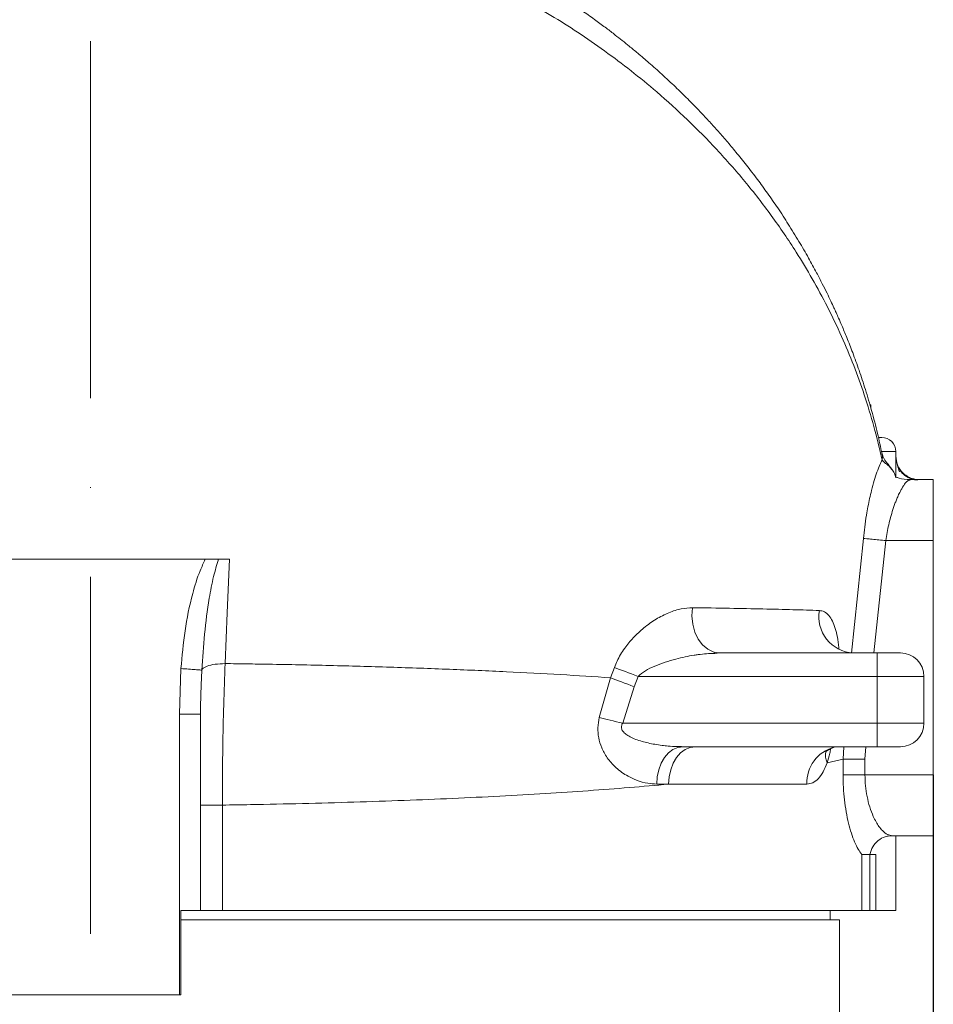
# Model space of a CAD drawing. Header units: millimetres. Extents: x 176 to 9387, y -11044 to -3322.
# Tile 40 of 256: x 1278 to 1473, y -6033 to -5823. Entities that reach past the tile are written whole.
import ezdxf

# ---------------------------------------------------------------- set-up
doc = ezdxf.new("R2010")
doc.units = ezdxf.units.MM
doc.header["$LTSCALE"] = 0.3175
doc.linetypes.add('ACAD_ISO10W100', pattern=[18, 12, -3, 0, -3])
for name, color, linetype, lineweight in [('1轮廓实线层', 7, 'Continuous', 18), ('7标注层', 4, 'Continuous', 13), ('中心线', 4, 'ACAD_ISO10W100', 20)]:
    doc.layers.add(name, color=color, linetype=linetype, lineweight=lineweight)
doc.styles.add('标准汉字', font='gbenor.shx', dxfattribs={"bigfont": 'gbcbig.shx'})
doc.dimstyles.new('M1：18.5', dxfattribs={"dimscale": 18.5, "dimtxt": 3.5, "dimasz": 2.5, "dimexe": 2, "dimexo": 0, "dimgap": 1.5, "dimtad": 1, "dimdec": 4, "dimdsep": 46, "dimtxsty": '标准汉字', "dimcen": 5, "dimdle": 5, "dimclrd": 1, "dimclre": 1, "dimclrt": 256, "dimadec": 4, "dimazin": 2, "dimtfac": 1, "dimtdec": 4, "dimtmove": 2, "dimatfit": 3, "dimfxl": 1, "dimfrac": 2, "dimtolj": 1, "dimarcsym": 0})

# ---------------------------------------------------------------- blocks, each defined once
blk = doc.blocks.new('*D30')
at = {"layer": '7标注层', "color": 1, "lineweight": -2, "ltscale": 20, "transparency": 16777216}
for p, q in [((1472.85, -5983.95), (1472.85, -6356.26)), ((1292.85, -6195.93), (1292.85, -6356.26)), ((1426.6, -6319.26), (1339.1, -6319.26))]:
    blk.add_line(p, q, dxfattribs=at)
at = {"layer": '7标注层', "color": 1, "transparency": 16777216}
for points in [[(1339.1, -6311.55), (1339.1, -6326.97), (1292.85, -6319.26)], [(1426.6, -6326.97), (1426.6, -6311.55), (1472.85, -6319.26)]]:
    blk.add_solid(points, dxfattribs=at)
at = {"layer": 'Defpoints', "color": 0, "transparency": 16777216}
for p in [(1472.85, -5983.95), (1292.85, -6195.93), (1292.85, -6319.26)]:
    blk.add_point(p, dxfattribs=at)
at = {"layer": '7标注层', "transparency": 16777216, "insert": (1382.85, -6259.14), "char_height": 64.75, "attachment_point": 5, "style": '标准汉字'}
blk.add_mtext('\\A1;180', dxfattribs=at)
blk = doc.blocks.new('*D31')
at = {"layer": '7标注层', "color": 1, "lineweight": -2, "ltscale": 20, "transparency": 16777216}
for p, q in [((1078.47, -5944.61), (1078.47, -6356.26)), ((1292.85, -6195.93), (1292.85, -6356.26)), ((1124.72, -6319.26), (1246.6, -6319.26))]:
    blk.add_line(p, q, dxfattribs=at)
at = {"layer": '7标注层', "color": 1, "transparency": 16777216}
for points in [[(1124.72, -6311.55), (1124.72, -6326.97), (1078.47, -6319.26)], [(1246.6, -6326.97), (1246.6, -6311.55), (1292.85, -6319.26)]]:
    blk.add_solid(points, dxfattribs=at)
at = {"layer": 'Defpoints', "color": 0, "transparency": 16777216}
for p in [(1078.47, -5944.61), (1292.85, -6195.93), (1292.85, -6319.26)]:
    blk.add_point(p, dxfattribs=at)
at = {"layer": '7标注层', "transparency": 16777216, "insert": (1185.66, -6259.14), "char_height": 64.75, "attachment_point": 5, "style": '标准汉字'}
blk.add_mtext('\\A1;214', dxfattribs=at)

msp = doc.modelspace()

# ---------------------------------------------------------------- linework, layer by layer
at = {"layer": '1轮廓实线层', "ltscale": 20}
for p, q in [((1459.37628, -5904.95328), (1459.48592, -5904.95328)), ((1459.37628, -5905.20219), (1459.37628, -5904.95328)), ((1459.48592, -5905.57397), (1459.48592, -5904.95328)), ((1461.14307, -5911.95328), (1461.85142, -5911.95328)), ((1464.85143, -5914.95329), (1461.80003, -5914.95329)), ((1464.85143, -5914.95329), (1464.85143, -5920.42169)), ((1467.23505, -5920.18742), (1466.96836, -5920.01885)), ((1472.85143, -5920.95328), (1467.91572, -5920.95328)), ((1469.30758, -5921.05005), (1469.85142, -5920.95328)), ((1472.85143, -5933.95328), (1472.85143, -5920.95328)), ((1455.40907, -5957.99849), (1457.9366, -5933.504)), ((1462.71617, -5933.95334), (1460.16877, -5957.95328)), ((1472.85143, -5933.95328), (1462.71617, -5933.95334)), ((1472.85143, -5983.95328), (1472.85143, -5933.95328)), ((1268.30923, -5937.95327), (1317.39471, -5937.95327)), ((1427.28971, -5957.95328), (1426.2074, -5958.03366)), ((1460.85142, -5957.95328), (1427.28971, -5957.95328)), ((1460.85142, -5962.95328), (1460.85142, -5957.95328)), ((1403.94561, -5963.25565), (1404.74228, -5961.05587)), ((1311.89452, -5970.99147), (1312.18201, -5961.27942)), ((1316.62984, -5961.61893), (1316.52928, -5964.83825)), ((1409.79851, -5962.95328), (1408.96441, -5965.16236)), ((1460.85142, -5962.95328), (1409.79851, -5962.95328)), ((1460.85142, -5972.95329), (1460.85142, -5962.95328)), ((1470.85143, -5962.95328), (1460.85142, -5962.95328)), ((1470.85143, -5972.95329), (1470.85143, -5962.95328)), ((1316.52928, -5964.83825), (1316.51584, -5965.26862)), ((1403.94609, -5963.25583), (1401.50909, -5971.714)), ((1408.96441, -5965.16236), (1406.52118, -5972.95329)), ((1311.89452, -6030.95328), (1311.89452, -5970.99147)), ((1311.89452, -5970.99147), (1316.37985, -5970.99147)), ((1316.37985, -6012.95328), (1316.37985, -5970.99147)), ((1460.85142, -5972.95329), (1406.52118, -5972.95329)), ((1460.85142, -5977.95328), (1460.85142, -5972.95329)), ((1470.85143, -5972.95329), (1460.85142, -5972.95329)), ((1460.85142, -5977.95328), (1419.40618, -5977.95328)), ((1452.98425, -5977.95328), (1451.67487, -5978.08983)), ((1453.73935, -5977.95328), (1453.58745, -5980.60917)), ((1458.41727, -5977.95328), (1458.26, -5980.60913)), ((1453.58745, -5980.60917), (1450.1914, -5981.369)), ((1453.58745, -5983.95328), (1453.58745, -5980.60917)), ((1458.26, -5980.60913), (1458.26, -5983.95322)), ((1458.26, -5983.95322), (1472.85143, -5983.95328)), ((1472.85143, -5996.95327), (1472.85143, -5983.95328)), ((1413.78068, -5985.93305), (1416.33606, -5985.95328)), ((1445.86723, -5985.95328), (1416.33606, -5985.95328)), ((1321.03732, -5990.42423), (1321.03732, -6012.95328)), ((1463.13809, -5996.71192), (1464.04277, -5996.95326)), ((1463.18134, -5997.03834), (1463.16478, -5996.91796)), ((1464.04277, -5996.95326), (1463.18868, -5997.09361)), ((1464.03529, -5996.95327), (1472.85143, -5996.95327)), ((1464.85143, -6012.95328), (1464.85143, -5996.95327)), ((1457.58136, -6012.95328), (1457.58136, -6000.95328)), ((1459.30417, -6000.95328), (1457.58136, -6000.95328)), ((1459.30417, -6012.95328), (1459.30417, -6000.95328)), ((1460.60577, -6000.95328), (1459.30417, -6000.95328)), ((1460.60577, -6012.95328), (1460.60577, -6000.95328)), ((1312.18829, -6012.95328), (1316.37985, -6012.95328)), ((1312.18829, -6012.95328), (1312.18829, -6030.95328)), ((1321.03732, -6012.95328), (1316.37985, -6012.95328)), ((1457.58136, -6012.95328), (1321.03732, -6012.95328)), ((1450.85143, -6014.95328), (1450.85143, -6012.95328)), ((1464.85143, -6012.95328), (1460.60577, -6012.95328)), ((1312.18829, -6014.95328), (1452.85142, -6014.95328)), ((1452.85142, -6157.73461), (1452.85142, -6014.95328)), ((1311.89452, -6030.95328), (1273.80832, -6030.95328)), ((1312.18829, -6030.95328), (1311.89452, -6030.95328))]:
    msp.add_line(p, q, dxfattribs=at)
at = {"layer": '1轮廓实线层', "lineweight": 0, "ltscale": 20}
for points in [[(1322.52793, -5937.95327), (1322.06995, -5949.39227), (1321.63655, -5960.21351)], [(1427.28971, -5957.95328), (1425.96911, -5957.75583), (1424.71369, -5957.17321), (1423.58543, -5956.23418), (1422.64004, -5954.98512), (1421.92416, -5953.48766), (1421.47316, -5951.81573), (1421.30928, -5950.05187), (1421.44061, -5948.28313)], [(1404.74274, -5961.05605), (1405.27552, -5961.25598), (1405.84708, -5961.47047), (1406.45251, -5961.69766), (1407.08663, -5961.93562), (1407.74399, -5962.18229), (1408.41897, -5962.4356), (1409.10577, -5962.69333), (1409.79851, -5962.95328)], [(1403.94609, -5963.25583), (1404.47642, -5963.45731), (1405.04466, -5963.6732), (1405.64601, -5963.90166), (1406.27541, -5964.14077), (1406.92753, -5964.38852), (1407.59685, -5964.6428), (1408.27773, -5964.90149), (1408.96441, -5965.16236)], [(1401.50909, -5971.714), (1402.04788, -5971.84723), (1402.62105, -5971.98894), (1403.22418, -5972.13807), (1403.85265, -5972.29346), (1404.50164, -5972.45393), (1405.16613, -5972.61823), (1405.84104, -5972.78511), (1406.52118, -5972.95329)], [(1413.78068, -5985.93305), (1413.8912, -5984.37519), (1414.21298, -5982.8778), (1414.73368, -5981.49821), (1415.43337, -5980.28928), (1416.28524, -5979.29731), (1417.25667, -5978.56031), (1418.31044, -5978.10651), (1419.40618, -5977.95328)], [(1416.33606, -5985.95328), (1416.44642, -5984.39256), (1416.77326, -5982.89181), (1417.30401, -5981.50871), (1418.01829, -5980.29643), (1418.88863, -5979.30152), (1419.8816, -5978.56225), (1420.95904, -5978.107), (1422.07954, -5977.95328)]]:
    msp.add_lwpolyline(points, dxfattribs=at)
for centre, radius, start, end in [((1461.85142, -5914.95328), 3, 0, 90), ((1456.16469, -5950.20547), 7.76223, 170.0905667, 266.5077254), ((1465.85142, -5962.95328), 5, 0, 90), ((1465.85142, -5972.95328), 5, 270, 360), ((1453.60266, -5985.59), 7.74396, 104.4149066, 182.6888081), ((1453.59418, -5979.72735), 3.77808, 168.6033515, 205.7546438)]:
    msp.add_arc(centre, radius, start, end, dxfattribs=at)
at = {"layer": '1轮廓实线层', "ltscale": 20}
for points, knots in [([(1461.89849, -5915.46517), (1461.58813, -5914.00397), (1460.93175, -5910.91377), (1459.73336, -5906.33384), (1458.41154, -5901.83831), (1457.05207, -5897.71134), (1455.71245, -5894.00372), (1454.46608, -5890.81343), (1453.44456, -5888.35536), (1452.68007, -5886.59238), (1452.12028, -5885.33634), (1451.57549, -5884.14037), (1450.9321, -5882.76132), (1450.11269, -5881.05632), (1449.10219, -5879.02701), (1447.80044, -5876.51708), (1446.15187, -5873.49383), (1444.14319, -5870.02398), (1441.94551, -5866.46069), (1439.69778, -5863.03222), (1437.50248, -5859.86552), (1435.27086, -5856.80652), (1433.03026, -5853.88566), (1430.81233, -5851.13215), (1428.73538, -5848.6629), (1426.7813, -5846.42881), (1424.80726, -5844.25226), (1422.70821, -5842.02069), (1420.35095, -5839.61251), (1417.72523, -5837.04397), (1414.96549, -5834.46803), (1412.28282, -5832.07808), (1409.95456, -5830.088), (1408.04613, -5828.51075), (1406.43436, -5827.21306), (1404.81849, -5825.94211), (1402.9535, -5824.51296), (1400.71176, -5822.84854), (1396.88163, -5820.10867), (1391.39507, -5816.45114), (1384.11991, -5812.09165), (1377.36839, -5808.48319), (1371.14065, -5805.47493), (1365.38197, -5802.92239), (1358.84516, -5800.31794), (1351.92406, -5797.84233), (1347.03389, -5796.40633), (1344.70625, -5795.72282)], [0, 0, 0, 0, 5.400483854, 11.421070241, 17.007210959, 22.158847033, 26.87593758, 30.960453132, 34.216170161, 36.192744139, 37.657526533, 38.992906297, 40.744389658, 42.916149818, 45.508231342, 48.520707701, 52.566657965, 57.185064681, 62.001909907, 66.509507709, 70.704944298, 74.588131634, 78.763786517, 82.505508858, 85.813143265, 88.919021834, 91.770677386, 94.900933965, 98.309943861, 101.99781038, 105.927618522, 109.507391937, 112.53102989, 114.813962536, 116.630075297, 118.445972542, 120.656468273, 123.261703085, 126.261883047, 133.711065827, 141.204836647, 148.736275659, 153.445431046, 158.642561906, 164.333990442, 170.520284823, 176.139518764, 176.139518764, 176.139518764, 176.139518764]), ([(1461.92174, -5916.7703), (1461.36373, -5914.37591), (1460.28063, -5909.72843), (1458.21562, -5903.00892), (1455.90957, -5896.59635), (1453.28635, -5890.31655), (1450.33006, -5884.1274), (1447.09339, -5878.13076), (1443.17329, -5871.62088), (1438.44776, -5864.6716), (1432.77277, -5857.36245), (1426.78111, -5850.53633), (1420.50613, -5844.16878), (1414.35002, -5838.57871), (1408.41003, -5833.69524), (1402.76598, -5829.44384), (1397.05433, -5825.5018), (1391.2928, -5821.85617), (1385.49641, -5818.49225), (1378.83202, -5814.95331), (1371.22545, -5811.33291), (1362.58856, -5807.76133), (1353.83448, -5804.60455), (1347.77805, -5802.84119), (1344.79504, -5801.97267)], [0, 0, 0, 0, 9.095372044, 17.654015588, 25.676065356, 33.724946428, 41.937968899, 49.798571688, 57.307697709, 67.798018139, 77.786015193, 87.297750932, 96.416415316, 105.151254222, 112.006676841, 118.649623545, 125.084009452, 131.108307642, 136.9711733, 142.677093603, 150.465535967, 158.004363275, 165.310001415, 172.400724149, 172.400724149, 172.400724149, 172.400724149]), ([(1457.93581, -5933.50392), (1458.01878, -5932.6953), (1458.19198, -5931.00716), (1458.53161, -5928.73922), (1458.89475, -5926.70294), (1459.25909, -5924.93779), (1459.70538, -5923.03825), (1460.23192, -5921.10701), (1460.82821, -5919.26357), (1461.40202, -5917.77308), (1461.7562, -5917.08971), (1461.92174, -5916.7703)], [0, 0, 0, 0, 1.926164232, 4.021202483, 5.522412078, 7.077106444, 8.688850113, 10.857852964, 13.027187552, 15.298065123, 17.290921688, 17.290921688, 17.290921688, 17.290921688]), ([(1461.92199, -5916.77032), (1461.96847, -5916.45221), (1462.03335, -5916.0082), (1461.91351, -5915.58861), (1461.87953, -5915.46963)], [0, 0, 0, 0, 0.953086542, 1.330322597, 1.330322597, 1.330322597, 1.330322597]), ([(1464.21673, -5919.03215), (1463.87642, -5918.56588), (1463.23183, -5917.68269), (1462.29686, -5916.55588), (1462.01399, -5915.71584), (1461.88157, -5915.32258)], [0, 0, 0, 0, 1.65452181, 3.133945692, 4.436187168, 4.436187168, 4.436187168, 4.436187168]), ([(1461.92198, -5916.77032), (1462.14668, -5917.01449), (1462.6293, -5917.53895), (1463.46849, -5918.03771), (1463.82749, -5918.58872), (1463.91777, -5918.72727)], [0, 0, 0, 0, 1.122504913, 2.410970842, 2.843783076, 2.843783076, 2.843783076, 2.843783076]), ([(1464.85143, -5915.95327), (1464.91822, -5916.58226), (1465.02096, -5917.54983), (1465.64445, -5918.71391), (1466.28974, -5919.51495), (1467.09078, -5920.16025), (1468.25486, -5920.78374), (1469.22244, -5920.88649), (1469.85142, -5920.95328)], [0, 0, 0, 0, 1.89395727, 2.913507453, 3.954696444, 4.995873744, 6.015423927, 7.909398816, 7.909398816, 7.909398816, 7.909398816]), ([(1465.64949, -5919.2823), (1465.48087, -5918.80517), (1465.1361, -5917.82962), (1465.00096, -5917.1794), (1464.93191, -5916.84719)], [0, 0, 0, 0, 1.244329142, 2.544147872, 2.544147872, 2.544147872, 2.544147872]), ([(1463.91777, -5918.72727), (1464.16486, -5918.99218), (1464.56232, -5919.4183), (1464.72906, -5920.19613), (1464.79214, -5920.49039)], [0, 0, 0, 0, 1.269098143, 2.04141702, 2.04141702, 2.04141702, 2.04141702]), ([(1469.22173, -5920.99662), (1468.98013, -5920.97492), (1468.23418, -5920.90792), (1467.07562, -5920.32877), (1465.88697, -5919.32284), (1465.4236, -5918.39965), (1465.19377, -5917.94176)], [0, 0, 0, 0, 0.731886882, 2.259768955, 3.837044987, 5.389234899, 5.389234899, 5.389234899, 5.389234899]), ([(1467.92005, -5921.03117), (1467.72542, -5921.04897), (1467.44979, -5921.07418), (1467.01306, -5921.5237), (1466.69207, -5921.92201), (1466.41106, -5922.34395), (1466.17845, -5922.73167), (1466.00177, -5923.0452), (1465.792, -5923.44139), (1465.50211, -5924.02716), (1465.16718, -5924.77486), (1464.81638, -5925.63954), (1464.50586, -5926.47536), (1464.13151, -5927.57222), (1463.72617, -5928.92987), (1463.16836, -5931.10537), (1462.8973, -5932.81251), (1462.71617, -5933.95334)], [0, 0, 0, 0, 1.933268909, 2.737732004, 3.567601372, 4.450432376, 4.84298728, 5.268187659, 5.726035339, 6.341987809, 7.315832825, 8.083762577, 8.826848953, 9.556290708, 10.858331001, 12.02685697, 14.380796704, 14.380796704, 14.380796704, 14.380796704]), ([(1467.93118, -5920.95328), (1467.05878, -5920.87849), (1465.85546, -5920.77532), (1465.10914, -5920.48641), (1464.90389, -5920.40696)], [0, 0, 0, 0, 2.250178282, 3.103715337, 3.103715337, 3.103715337, 3.103715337]), ([(1462.71617, -5933.95334), (1462.21423, -5933.90616), (1461.17106, -5933.80809), (1459.73128, -5933.67271), (1458.54117, -5933.56085), (1458.13614, -5933.52276), (1457.9366, -5933.504)], [0, 0, 0, 0, 1.127663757, 2.343655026, 3.590235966, 4.800638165, 4.800638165, 4.800638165, 4.800638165]), ([(1312.18197, -5961.27942), (1312.42621, -5958.5965), (1312.91663, -5953.20916), (1314.33749, -5946.22192), (1315.89348, -5941.11517), (1317.01123, -5938.76095), (1317.39471, -5937.95327)], [0, 0, 0, 0, 8.086839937, 16.238515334, 21.384907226, 24.072589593, 24.072589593, 24.072589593, 24.072589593]), ([(1320.23072, -5937.95327), (1319.85308, -5939.16087), (1318.9992, -5941.89128), (1318.03105, -5947.23787), (1317.15228, -5953.91793), (1316.80415, -5959.04921), (1316.62981, -5961.61891)], [0, 0, 0, 0, 3.784853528, 8.557680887, 16.274566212, 24.01591709, 24.01591709, 24.01591709, 24.01591709]), ([(1317.39471, -5937.95327), (1318.1052, -5937.95327), (1319.11385, -5937.95327), (1319.97591, -5937.95327), (1320.23072, -5937.95327)], [0, 0, 0, 0, 1.997724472, 2.836018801, 2.836018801, 2.836018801, 2.836018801]), ([(1320.23072, -5937.95327), (1320.4236, -5937.95327), (1321.12343, -5937.95327), (1321.93792, -5937.95327), (1322.52793, -5937.95327)], [0, 0, 0, 0, 0.633138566, 2.297202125, 2.297202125, 2.297202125, 2.297202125]), ([(1404.74228, -5961.05587), (1404.92698, -5960.58769), (1405.30385, -5959.63239), (1406.05651, -5958.25497), (1407.16859, -5956.55943), (1408.81283, -5954.5801), (1411.07823, -5952.4784), (1413.66306, -5950.64979), (1416.36836, -5949.28092), (1419.00744, -5948.41814), (1420.64699, -5948.32706), (1421.44013, -5948.283)], [0, 0, 0, 0, 1.285789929, 2.623565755, 4.034047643, 6.583116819, 9.507512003, 12.703235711, 15.99234054, 19.198091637, 22.202083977, 22.202083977, 22.202083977, 22.202083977]), ([(1421.44061, -5948.28313), (1424.1117, -5948.32709), (1429.45363, -5948.41501), (1436.56734, -5948.55854), (1443.04336, -5948.70931), (1446.69334, -5948.81621), (1448.51827, -5948.86966)], [0, 0, 0, 0, 6.771943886, 13.543254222, 20.314013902, 27.084295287, 27.084295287, 27.084295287, 27.084295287]), ([(1448.51758, -5948.86955), (1448.88826, -5948.93529), (1449.62356, -5949.06568), (1450.55321, -5949.87725), (1451.32922, -5951.07332), (1451.94726, -5952.64033), (1452.38733, -5954.56402), (1452.62877, -5956.10144), (1452.6577, -5957.04053), (1452.66149, -5957.16333)], [0, 0, 0, 0, 1.679851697, 3.332212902, 4.943007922, 6.55720603, 8.170698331, 9.812573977, 10.05957531, 10.05957531, 10.05957531, 10.05957531]), ([(1426.2074, -5958.03366), (1425.02251, -5958.08642), (1423.55779, -5958.15164), (1420.77733, -5958.58003), (1417.65464, -5959.22387), (1414.15426, -5960.37344), (1411.40425, -5961.64045), (1410.30876, -5962.53611), (1409.79851, -5962.95328)], [0, 0, 0, 0, 3.705358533, 4.580423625, 8.61194582, 13.354636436, 15.537218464, 17.44014148, 17.44014148, 17.44014148, 17.44014148]), ([(1426.20327, -5957.95299), (1426.2034, -5957.93403), (1426.20367, -5957.89378), (1426.17251, -5957.83719), (1426.15602, -5957.80725)], [0, 0, 0, 0, 0.074414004, 0.1579911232, 0.1579911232, 0.1579911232, 0.1579911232]), ([(1460.85142, -5957.95328), (1461.4804, -5957.95328), (1462.44797, -5957.95328), (1463.61205, -5957.95328), (1464.4131, -5957.95328), (1465.05839, -5957.95328), (1465.68189, -5957.95328), (1465.78463, -5957.95328), (1465.85141, -5957.95328)], [0, 0, 0, 0, 1.197284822, 1.841803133, 2.500000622, 3.15819811, 3.802712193, 4.999995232, 4.999995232, 4.999995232, 4.999995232]), ([(1321.63694, -5960.21382), (1320.89303, -5960.24805), (1319.40523, -5960.31652), (1317.68416, -5960.73894), (1316.83711, -5961.21323), (1316.67665, -5961.5273), (1316.62985, -5961.61891)], [0, 0, 0, 0, 1.592302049, 3.184603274, 4.776906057, 5.432580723, 5.432580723, 5.432580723, 5.432580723]), ([(1321.63694, -5960.21382), (1321.52611, -5963.15235), (1321.30445, -5969.02941), (1321.13378, -5977.10377), (1321.04679, -5984.24601), (1321.04048, -5988.36221), (1321.03731, -5990.42424)], [0, 0, 0, 0, 9.029843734, 18.059668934, 24.127749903, 30.219028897, 30.219028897, 30.219028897, 30.219028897]), ([(1321.63674, -5960.21352), (1323.18989, -5960.23466), (1326.29682, -5960.27695), (1333.78485, -5960.39954), (1344.07873, -5960.61349), (1356.99184, -5960.97433), (1369.61831, -5961.4205), (1381.75662, -5961.94965), (1393.30499, -5962.55208), (1400.40619, -5963.02162), (1403.94561, -5963.25565)], [0, 0, 0, 0, 4.224919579, 8.451564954, 20.51389392, 32.764044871, 45.206446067, 57.676015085, 70.064865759, 82.375913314, 82.375913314, 82.375913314, 82.375913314]), ([(1312.18197, -5961.27942), (1312.74743, -5961.31924), (1313.87836, -5961.39889), (1315.28581, -5961.50354), (1316.31152, -5961.58461), (1316.52371, -5961.60748), (1316.62981, -5961.61891)], [0, 0, 0, 0, 1.115240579, 2.23048291, 3.345717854, 4.460967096, 4.460967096, 4.460967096, 4.460967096]), ([(1316.38691, -5970.99176), (1316.38388, -5970.12406), (1316.37722, -5968.21538), (1316.45154, -5966.3081), (1316.49208, -5965.26788)], [0, 0, 0, 0, 2.6031311, 5.726132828, 5.726132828, 5.726132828, 5.726132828]), ([(1401.50909, -5971.714), (1401.38554, -5972.44343), (1401.13945, -5973.89621), (1401.33968, -5976.12153), (1401.87138, -5977.88548), (1402.54905, -5979.28849), (1403.21595, -5980.35039), (1404.07627, -5981.43767), (1405.5028, -5982.87674), (1407.34269, -5984.16597), (1409.64874, -5985.22827), (1411.71253, -5985.8164), (1413.15552, -5985.89779), (1413.78068, -5985.93305)], [0, 0, 0, 0, 1.872708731, 3.729792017, 5.739393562, 6.810225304, 8.076700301, 9.329014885, 10.889082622, 14.205921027, 16.385703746, 19.294383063, 21.517761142, 21.517761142, 21.517761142, 21.517761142]), ([(1406.52118, -5972.95329), (1406.46266, -5973.054), (1406.35019, -5973.24755), (1406.25807, -5973.56279), (1406.23849, -5973.87545), (1406.31533, -5974.29013), (1406.61205, -5974.8), (1407.24002, -5975.37688), (1408.15944, -5975.92397), (1409.3357, -5976.42505), (1410.63383, -5976.84211), (1412.00693, -5977.18547), (1413.44007, -5977.46537), (1414.85604, -5977.67393), (1416.40922, -5977.83779), (1417.89902, -5977.9361), (1418.95748, -5977.94817), (1419.40618, -5977.95328)], [0, 0, 0, 0, 0.33160105, 0.637265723, 0.931081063, 1.228810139, 1.857246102, 2.639684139, 3.764486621, 5.055203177, 6.479559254, 7.865630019, 9.320611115, 10.888021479, 12.196249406, 14.057580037, 15.42726707, 15.42726707, 15.42726707, 15.42726707]), ([(1449.88886, -5979.01317), (1449.91458, -5979.00956), (1449.97494, -5979.0011), (1450.59297, -5978.51259), (1451.31334, -5978.23187), (1451.68126, -5978.08849)], [0, 0, 0, 0, 0.544218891, 1.277357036, 2.042708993, 2.042708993, 2.042708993, 2.042708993]), ([(1450.1914, -5981.369), (1450.38859, -5980.72176), (1450.66926, -5979.80049), (1450.86784, -5978.7342), (1450.9269, -5978.41703)], [0, 0, 0, 0, 2.140624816, 3.04692929, 3.04692929, 3.04692929, 3.04692929]), ([(1465.85141, -5977.95328), (1465.78463, -5977.95328), (1465.68189, -5977.95328), (1465.05839, -5977.95328), (1464.4131, -5977.95328), (1463.61205, -5977.95328), (1462.44797, -5977.95328), (1461.4804, -5977.95328), (1460.85142, -5977.95328)], [0, 0, 0, 0, 1.197283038, 1.841797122, 2.49999461, 3.158192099, 3.802710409, 4.999995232, 4.999995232, 4.999995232, 4.999995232]), ([(1450.1914, -5981.369), (1449.91999, -5982.04635), (1449.37565, -5983.40485), (1448.32397, -5984.83322), (1447.14923, -5985.77747), (1446.29305, -5985.89489), (1445.86723, -5985.95328)], [0, 0, 0, 0, 1.69222963, 3.393991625, 5.090026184, 6.76816386, 6.76816386, 6.76816386, 6.76816386]), ([(1453.58745, -5980.60917), (1453.80767, -5980.60917), (1454.24812, -5980.60915), (1455.38432, -5980.60916), (1456.75019, -5980.60914), (1457.75673, -5980.60913), (1458.26, -5980.60913)], [0, 0, 0, 0, 1.168141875, 2.336274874, 3.504414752, 4.672557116, 4.672557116, 4.672557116, 4.672557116]), ([(1458.26, -5983.95322), (1457.75674, -5983.95322), (1456.7502, -5983.95323), (1455.38432, -5983.95325), (1454.24812, -5983.95326), (1453.80767, -5983.95327), (1453.58745, -5983.95328)], [0, 0, 0, 0, 1.168130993, 2.3362801, 3.504415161, 4.672557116, 4.672557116, 4.672557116, 4.672557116]), ([(1457.58136, -6000.95328), (1457.32153, -6000.6033), (1456.80123, -5999.90247), (1456.04745, -5998.35058), (1455.34941, -5996.48068), (1454.7373, -5994.31072), (1454.23546, -5991.91278), (1453.86721, -5989.34701), (1453.63154, -5986.6754), (1453.6021, -5984.8583), (1453.58745, -5983.95328)], [0, 0, 0, 0, 2.262481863, 4.530583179, 6.79007325, 9.029504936, 11.241777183, 13.42589329, 15.586808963, 17.731010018, 17.731010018, 17.731010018, 17.731010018]), ([(1458.26, -5983.95322), (1458.28239, -5984.74076), (1458.32788, -5986.34073), (1458.68627, -5988.68298), (1459.2534, -5990.91351), (1459.93147, -5992.69111), (1460.61631, -5994.038), (1461.27472, -5995.07247), (1462.08506, -5996.01584), (1462.73341, -5996.61255), (1463.10482, -5996.70375), (1463.13809, -5996.71192)], [0, 0, 0, 0, 1.7881661, 3.632806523, 5.551913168, 7.569183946, 8.928673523, 10.297178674, 11.846297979, 14.026202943, 14.240720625, 14.240720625, 14.240720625, 14.240720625]), ([(1416.33606, -5985.95328), (1413.5731, -5986.20098), (1408.09103, -5986.69243), (1399.26286, -5987.35621), (1390.0259, -5987.96657), (1380.3495, -5988.51734), (1370.26707, -5989.00879), (1359.85841, -5989.43753), (1349.15504, -5989.80284), (1338.18543, -5990.10275), (1328.78417, -5990.3029), (1323.03746, -5990.3929), (1321.03731, -5990.42423)], [0, 0, 0, 0, 10.189192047, 20.216674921, 30.082682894, 40.192608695, 50.204108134, 60.117437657, 70.170168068, 80.169765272, 90.116548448, 95.426746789, 95.426746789, 95.426746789, 95.426746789]), ([(1321.03732, -5990.42423), (1320.29794, -5990.42423), (1318.81917, -5990.42423), (1317.1283, -5990.42423), (1316.6134, -5990.42423), (1316.37985, -5990.42423)], [0, 0, 0, 0, 1.645669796, 3.29134331, 4.657473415, 4.657473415, 4.657473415, 4.657473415]), ([(1463.18868, -5997.09361), (1462.97012, -5997.12023), (1462.19705, -5997.21437), (1461.00173, -5997.96169), (1459.81297, -5999.25949), (1459.4722, -6000.3939), (1459.30417, -6000.95328)], [0, 0, 0, 0, 0.681026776, 2.408795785, 4.197333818, 5.937181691, 5.937181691, 5.937181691, 5.937181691]), ([(1459.30417, -6012.95328), (1459.17333, -6012.95328), (1458.91164, -6012.95328), (1458.32839, -6012.95328), (1457.88014, -6012.95328), (1457.58136, -6012.95328)], [0, 0, 0, 0, 0.430811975, 0.861607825, 1.722812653, 1.722812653, 1.722812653, 1.722812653]), ([(1460.60577, -6012.95328), (1460.50012, -6012.95328), (1460.28883, -6012.95328), (1459.8909, -6012.95328), (1459.53881, -6012.95328), (1459.30417, -6012.95328)], [0, 0, 0, 0, 0.325581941, 0.65115166, 1.301601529, 1.301601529, 1.301601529, 1.301601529])]:
    msp.add_open_spline(points, degree=3, knots=knots, dxfattribs=at)
at = {"layer": '中心线', "ltscale": 20}
msp.add_line((1292.85142, -4797.72094), (1292.85142, -6195.93222), dxfattribs=at)

# ---------------------------------------------------------------- dimensions: what is measured, and where the dimension line sits
at = {"layer": '7标注层', "ltscale": 20}
for p1, override, picture, middle in [((1078.47059, -5944.61409), {"dimdec": 0, "dimsah": 1, "dimtzin": 8}, '*D31', (1185.66101, -6259.13511)), ((1472.85143, -5983.95328), {"dimsah": 1, "dimtzin": 8}, '*D30', (1382.85143, -6259.13511))]:
    dim = msp.add_linear_dim(base=(1292.85142, -6319.26011), p1=p1, p2=(1292.85142, -6195.93222), dimstyle='M1：18.5', override=override, dxfattribs=at)
    dim.commit()
    dim.dimension.update_dxf_attribs({"geometry": picture, "text_midpoint": middle})

doc.saveas('drawing.dxf')
